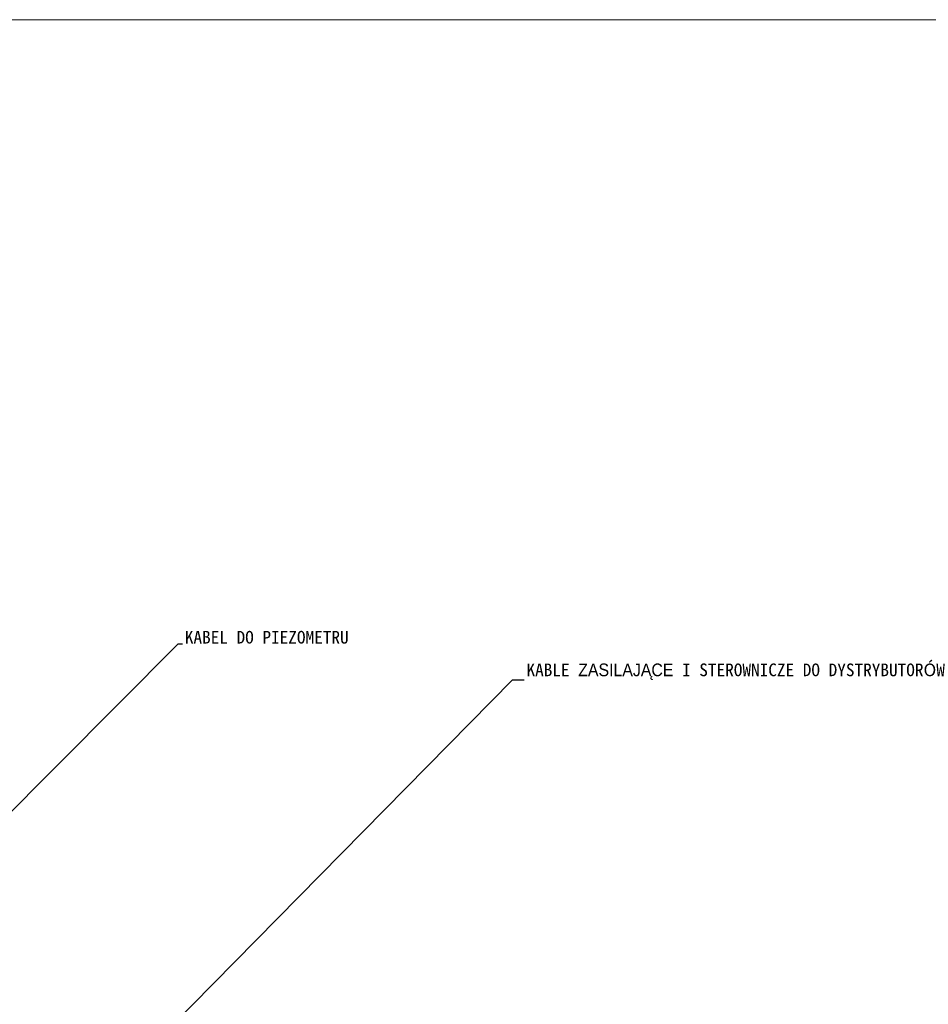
# Model space of a CAD drawing. Header units: metres. Extents: x -94 to 293, y -795 to -637.
# Tile 43 of 48: x 61 to 96, y -675 to -637. Entities that reach past the tile are written whole.
import ezdxf
from ezdxf.xclip import XClip

# ---------------------------------------------------------------- set-up
doc = ezdxf.new("R2010")
doc.units = ezdxf.units.M
doc.header["$MEASUREMENT"] = 0
doc.header["$XCLIPFRAME"] = 0
for name, color, linetype, lineweight in [('Mapa Poniatowa - do zatwierdzenia (3)_39_0_Nr_pióra__1', 7, 'Continuous', 13), ('PZT_Nr_pióra__101', 7, 'Continuous', 5), ('PZT_Nr_pióra__85', 7, 'Continuous', 13)]:
    doc.layers.add(name, color=color, linetype=linetype, lineweight=lineweight)
doc.layers.add('PZT MDCP', color=7, linetype='Continuous')
doc.layers.add('PZT_Nr_pióra__201', color=7, linetype='Continuous', lineweight=5, true_color=0x595959)
doc.styles.add('GENERATED_STYLE_9', font='msgothic.ttc')
doc.dimstyles.new('GENERATED_STYLE__3', dxfattribs={"dimtxt": 0.18, "dimasz": 0.456, "dimexe": 0.18, "dimexo": 0.0625, "dimgap": 0.09, "dimtad": 0, "dimtih": 1, "dimtoh": 1, "dimdec": 4, "dimzin": 0, "dimdsep": 46, "dimcen": 0.09, "dimadec": 0, "dimazin": 0, "dimtfac": 1, "dimtdec": 4, "dimtmove": 0, "dimatfit": 3, "dimldrblk": 'ARROWHEAD_3', "dimfxl": 1, "dimtolj": 1, "dimtzin": 0, "dimarcsym": 0})
picture_1 = doc.add_image_def('image1.tif', size_in_pixel=(3509, 6496))

# ---------------------------------------------------------------- blocks, each defined once
blk = doc.blocks.new('Rysunek_1_39', base_point=(43.89851560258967, -710.7660255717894))
at = {"layer": 'Mapa Poniatowa - do zatwierdzenia (3)_39_0_Nr_pióra__1'}
image = blk.add_image(picture_1, insert=(-93.5966232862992, -636.5063033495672), size_in_units=(148.51944444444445, 274.9902777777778), rotation=-90.00000000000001, dxfattribs=at)
image.set_boundary_path([(-0.5, -0.5), (3508.5, 6495.5)])
blk = doc.blocks.new('ARROWHEAD_3')
at = {"color": 0, "linetype": 'Continuous', "lineweight": 0}
blk.add_line((0, 0), (-1, 0), dxfattribs=at)
at = {"color": 0, "linetype": 'Continuous', "lineweight": 0, "flags": 128}
blk.add_lwpolyline([(-1, 0.2679), (0, 0), (-1, -0.2679)], dxfattribs=at)

msp = doc.modelspace()

# ---------------------------------------------------------------- block references
at = {"layer": 'PZT MDCP', "linetype": 'Continuous'}
ref = msp.add_blockref('Rysunek_1_39', (43.89851560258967, -710.7660255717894), dxfattribs=at)
XClip(ref).set_block_clipping_path([(-93.59662328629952, -785.0257477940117), (181.3936544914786, -636.5063033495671)])

# ---------------------------------------------------------------- texts
at = {"layer": 'PZT_Nr_pióra__201', "linetype": 'Continuous', "char_height": 0.4999999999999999, "attachment_point": 7, "style": 'GENERATED_STYLE_9'}
for s, insert in [('\\A1;{\\fMS Gothic|b0|i0|c238|p49;KABEL DO PIEZOMETRU}', (67.16158452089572, -661.1118292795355)), ('\\A1;{\\fMS Gothic|b0|i0|c238|p49;KABLE ZASILAJĄCE I STEROWNICZE DO DYSTRYBUTORÓW}', (80.63971489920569, -662.5384759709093))]:
    msp.add_mtext(s, dxfattribs=dict(at, insert=insert))

# ---------------------------------------------------------------- leaders
at = {"layer": 'PZT_Nr_pióra__101', "linetype": 'Continuous', "annotation_type": 0, "has_hookline": 1, "hookline_direction": 0, "text_width": 6.109137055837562}
msp.add_leader([(44.82515447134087, -683.287417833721), (66.90468571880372, -661.1118292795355), (67.07158452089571, -661.1118292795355)], dimstyle='GENERATED_STYLE__3', dxfattribs=at)
at = {"layer": 'PZT_Nr_pióra__85', "linetype": 'Continuous', "annotation_type": 0, "has_hookline": 1, "hookline_direction": 0, "text_width": 15.22842639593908}
msp.add_leader([(46.36920839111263, -696.7263119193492), (80.09371489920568, -662.5384759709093), (80.54971489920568, -662.5384759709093)], dimstyle='GENERATED_STYLE__3', dxfattribs=at)

doc.saveas('drawing.dxf')
